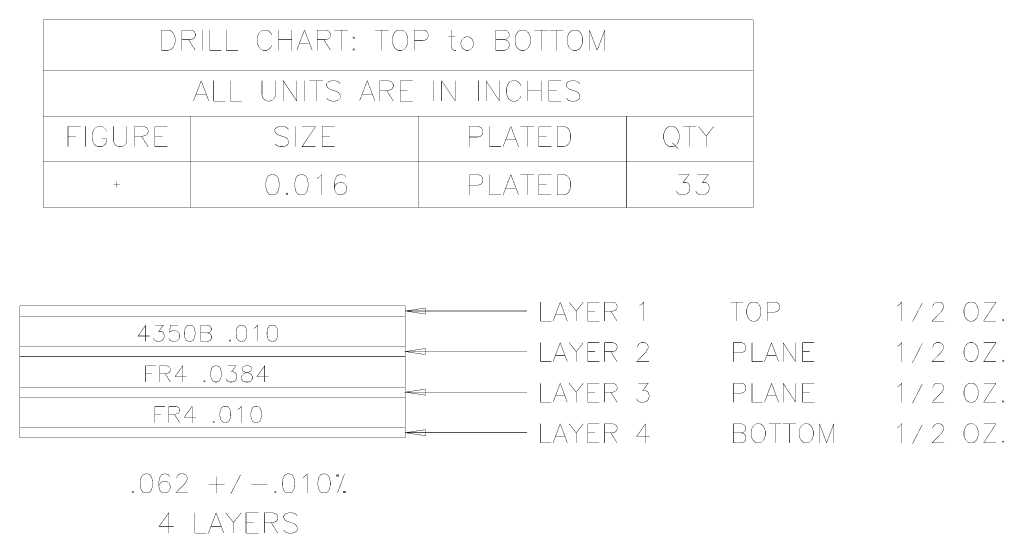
# Model space of a CAD drawing. Header units: millimetres. Extents: x -1.44 to 3.42, y -1.06 to 4.75.
# Tile 2 of 2: x -1.44 to 3.42, y 2.21 to 4.75. Entities that reach past the tile are written whole.
import ezdxf

# ---------------------------------------------------------------- set-up
doc = ezdxf.new("R2010")
doc.units = ezdxf.units.MM
doc.layers.add('FAB_NOTES', color=170, linetype='CONTINUOUS', lineweight=0)

msp = doc.modelspace()

# ---------------------------------------------------------------- linework, layer by layer
at = {"layer": 'FAB_NOTES', "lineweight": 211, "const_width": 0.002}
for points in [[(-1.3202, 3.8197), (2.1798, 3.8197), (2.1798, 4.7447), (-1.3202, 4.7447), (-1.3202, 3.8197)], [(-0.7369, 4.6947), (-0.7035, 4.6947), (-0.6893, 4.69), (-0.6797, 4.6804), (-0.675, 4.6709), (-0.6702, 4.6566), (-0.6702, 4.6328), (-0.675, 4.6185), (-0.6797, 4.609), (-0.6893, 4.5995), (-0.7035, 4.5947), (-0.7369, 4.5947)], [(-0.7369, 4.6947), (-0.7369, 4.5947)], [(-0.6369, 4.6947), (-0.594, 4.6947), (-0.5797, 4.69), (-0.575, 4.6852), (-0.5702, 4.6757), (-0.5702, 4.6662), (-0.575, 4.6566), (-0.5797, 4.6519), (-0.594, 4.6471), (-0.6369, 4.6471)], [(-0.6369, 4.6947), (-0.6369, 4.5947)], [(-0.5369, 4.6947), (-0.5369, 4.5947)], [(-0.4988, 4.6947), (-0.4988, 4.5947)], [(-0.4178, 4.6947), (-0.4178, 4.5947)], [(-0.194, 4.6709), (-0.1988, 4.6804), (-0.2083, 4.69), (-0.2178, 4.6947), (-0.2369, 4.6947), (-0.2464, 4.69), (-0.2559, 4.6804), (-0.2607, 4.6709), (-0.2654, 4.6566), (-0.2654, 4.6328), (-0.2607, 4.6185), (-0.2559, 4.609), (-0.2464, 4.5995), (-0.2369, 4.5947), (-0.2178, 4.5947), (-0.2083, 4.5995), (-0.1988, 4.609), (-0.194, 4.6185)], [(-0.1607, 4.6947), (-0.1607, 4.5947)], [(-0.094, 4.6947), (-0.094, 4.5947)], [(-0.0321, 4.6947), (-0.0702, 4.5947)], [(-0.0321, 4.6947), (0.006, 4.5947)], [(0.0298, 4.6947), (0.0726, 4.6947), (0.0869, 4.69), (0.0917, 4.6852), (0.0965, 4.6757), (0.0965, 4.6662), (0.0917, 4.6566), (0.0869, 4.6519), (0.0726, 4.6471), (0.0298, 4.6471)], [(0.0298, 4.6947), (0.0298, 4.5947)], [(0.1155, 4.6947), (0.1822, 4.6947)], [(0.1488, 4.6947), (0.1488, 4.5947)], [(0.2107, 4.6614), (0.206, 4.6566), (0.2107, 4.6519), (0.2155, 4.6566), (0.2107, 4.6614)], [(0.3155, 4.6947), (0.3822, 4.6947)], [(0.3488, 4.6947), (0.3488, 4.5947)], [(0.4298, 4.6947), (0.4203, 4.69), (0.4107, 4.6804), (0.406, 4.6709), (0.4012, 4.6566), (0.4012, 4.6328), (0.406, 4.6185), (0.4107, 4.609), (0.4203, 4.5995), (0.4298, 4.5947), (0.4488, 4.5947), (0.4584, 4.5995), (0.4679, 4.609), (0.4726, 4.6185), (0.4774, 4.6328), (0.4774, 4.6566), (0.4726, 4.6709), (0.4679, 4.6804), (0.4584, 4.69), (0.4488, 4.6947), (0.4298, 4.6947)], [(0.5107, 4.6947), (0.5536, 4.6947), (0.5679, 4.69), (0.5726, 4.6852), (0.5774, 4.6757), (0.5774, 4.6614), (0.5726, 4.6519), (0.5679, 4.6471), (0.5536, 4.6423), (0.5107, 4.6423)], [(0.5107, 4.6947), (0.5107, 4.5947)], [(0.6774, 4.6614), (0.7107, 4.6614)], [(0.6917, 4.6947), (0.6917, 4.6138), (0.6965, 4.5995), (0.706, 4.5947), (0.7155, 4.5947)], [(0.7631, 4.6614), (0.7536, 4.6566), (0.7441, 4.6471), (0.7393, 4.6328), (0.7393, 4.6233), (0.7441, 4.609), (0.7536, 4.5995), (0.7631, 4.5947), (0.7774, 4.5947), (0.7869, 4.5995), (0.7965, 4.609), (0.8012, 4.6233), (0.8012, 4.6328), (0.7965, 4.6471), (0.7869, 4.6566), (0.7774, 4.6614), (0.7631, 4.6614)], [(0.9107, 4.6947), (0.9536, 4.6947), (0.9679, 4.69), (0.9726, 4.6852), (0.9774, 4.6757), (0.9774, 4.6662), (0.9726, 4.6566), (0.9679, 4.6519), (0.9536, 4.6471)], [(0.9107, 4.6947), (0.9107, 4.5947)], [(1.0346, 4.6947), (1.025, 4.69), (1.0155, 4.6804), (1.0107, 4.6709), (1.006, 4.6566), (1.006, 4.6328), (1.0107, 4.6185), (1.0155, 4.609), (1.025, 4.5995), (1.0346, 4.5947), (1.0536, 4.5947), (1.0631, 4.5995), (1.0726, 4.609), (1.0774, 4.6185), (1.0822, 4.6328), (1.0822, 4.6566), (1.0774, 4.6709), (1.0726, 4.6804), (1.0631, 4.69), (1.0536, 4.6947), (1.0346, 4.6947)], [(1.1012, 4.6947), (1.1679, 4.6947)], [(1.1346, 4.6947), (1.1346, 4.5947)], [(1.1774, 4.6947), (1.2441, 4.6947)], [(1.2107, 4.6947), (1.2107, 4.5947)], [(1.2917, 4.6947), (1.2822, 4.69), (1.2726, 4.6804), (1.2679, 4.6709), (1.2631, 4.6566), (1.2631, 4.6328), (1.2679, 4.6185), (1.2726, 4.609), (1.2822, 4.5995), (1.2917, 4.5947), (1.3107, 4.5947), (1.3203, 4.5995), (1.3298, 4.609), (1.3346, 4.6185), (1.3393, 4.6328), (1.3393, 4.6566), (1.3346, 4.6709), (1.3298, 4.6804), (1.3203, 4.69), (1.3107, 4.6947), (1.2917, 4.6947)], [(1.3726, 4.6947), (1.4107, 4.5947)], [(1.3726, 4.6947), (1.3726, 4.5947)], [(1.4488, 4.6947), (1.4107, 4.5947)], [(1.4488, 4.6947), (1.4488, 4.5947)], [(-0.6035, 4.6471), (-0.5702, 4.5947)], [(-0.1607, 4.6471), (-0.094, 4.6471)], [(-0.0559, 4.6281), (-0.0083, 4.6281)], [(0.0631, 4.6471), (0.0965, 4.5947)], [(0.9107, 4.6471), (0.9536, 4.6471), (0.9679, 4.6423), (0.9726, 4.6376), (0.9774, 4.6281), (0.9774, 4.6138), (0.9726, 4.6043), (0.9679, 4.5995), (0.9536, 4.5947), (0.9107, 4.5947)], [(-0.4988, 4.5947), (-0.4416, 4.5947)], [(-0.4178, 4.5947), (-0.3607, 4.5947)], [(0.2107, 4.6043), (0.206, 4.5995), (0.2107, 4.5947), (0.2155, 4.5995), (0.2107, 4.6043)], [(-1.3202, 4.4947), (2.1798, 4.4947)], [(-0.5416, 4.4447), (-0.5797, 4.3447)], [(-0.5416, 4.4447), (-0.5036, 4.3447)], [(-0.4797, 4.4447), (-0.4797, 4.3447)], [(-0.3988, 4.4447), (-0.3988, 4.3447)], [(-0.2416, 4.4447), (-0.2416, 4.3733), (-0.2369, 4.359), (-0.2274, 4.3495), (-0.2131, 4.3447), (-0.2036, 4.3447), (-0.1893, 4.3495), (-0.1797, 4.359), (-0.175, 4.3733), (-0.175, 4.4447)], [(-0.1369, 4.4447), (-0.0702, 4.3447)], [(-0.1369, 4.4447), (-0.1369, 4.3447)], [(-0.0702, 4.4447), (-0.0702, 4.3447)], [(-0.0321, 4.4447), (-0.0321, 4.3447)], [(-0.0083, 4.4447), (0.0584, 4.4447)], [(0.025, 4.4447), (0.025, 4.3447)], [(0.1441, 4.4304), (0.1345, 4.44), (0.1203, 4.4447), (0.1012, 4.4447), (0.0869, 4.44), (0.0774, 4.4304), (0.0774, 4.4209), (0.0822, 4.4114), (0.0869, 4.4066), (0.0964, 4.4019), (0.125, 4.3923), (0.1345, 4.3876), (0.1393, 4.3828), (0.1441, 4.3733), (0.1441, 4.359), (0.1345, 4.3495), (0.1203, 4.3447), (0.1012, 4.3447), (0.0869, 4.3495), (0.0774, 4.359)], [(0.2774, 4.4447), (0.2393, 4.3447)], [(0.2774, 4.4447), (0.3155, 4.3447)], [(0.3393, 4.4447), (0.3822, 4.4447), (0.3964, 4.44), (0.4012, 4.4352), (0.406, 4.4257), (0.406, 4.4162), (0.4012, 4.4066), (0.3964, 4.4019), (0.3822, 4.3971), (0.3393, 4.3971)], [(0.3393, 4.4447), (0.3393, 4.3447)], [(0.4393, 4.4447), (0.5012, 4.4447)], [(0.4393, 4.4447), (0.4393, 4.3447)], [(0.606, 4.4447), (0.606, 4.3447)], [(0.6441, 4.4447), (0.7107, 4.3447)], [(0.6441, 4.4447), (0.6441, 4.3447)], [(0.7107, 4.4447), (0.7107, 4.3447)], [(0.825, 4.4447), (0.825, 4.3447)], [(0.8631, 4.4447), (0.9298, 4.3447)], [(0.8631, 4.4447), (0.8631, 4.3447)], [(0.9298, 4.4447), (0.9298, 4.3447)], [(1.0345, 4.4209), (1.0298, 4.4304), (1.0203, 4.44), (1.0107, 4.4447), (0.9917, 4.4447), (0.9822, 4.44), (0.9726, 4.4304), (0.9679, 4.4209), (0.9631, 4.4066), (0.9631, 4.3828), (0.9679, 4.3685), (0.9726, 4.359), (0.9822, 4.3495), (0.9917, 4.3447), (1.0107, 4.3447), (1.0203, 4.3495), (1.0298, 4.359), (1.0345, 4.3685)], [(1.0679, 4.4447), (1.0679, 4.3447)], [(1.1345, 4.4447), (1.1345, 4.3447)], [(1.1726, 4.4447), (1.2345, 4.4447)], [(1.1726, 4.4447), (1.1726, 4.3447)], [(1.325, 4.4304), (1.3155, 4.44), (1.3012, 4.4447), (1.2822, 4.4447), (1.2679, 4.44), (1.2584, 4.4304), (1.2584, 4.4209), (1.2631, 4.4114), (1.2679, 4.4066), (1.2774, 4.4019), (1.306, 4.3923), (1.3155, 4.3876), (1.3203, 4.3828), (1.325, 4.3733), (1.325, 4.359), (1.3155, 4.3495), (1.3012, 4.3447), (1.2822, 4.3447), (1.2679, 4.3495), (1.2584, 4.359)], [(-0.5655, 4.3781), (-0.5178, 4.3781)], [(0.2536, 4.3781), (0.3012, 4.3781)], [(0.3726, 4.3971), (0.406, 4.3447)], [(0.4393, 4.3971), (0.4774, 4.3971)], [(1.0679, 4.3971), (1.1345, 4.3971)], [(1.1726, 4.3971), (1.2107, 4.3971)], [(-0.4797, 4.3447), (-0.4226, 4.3447)], [(-0.3988, 4.3447), (-0.3416, 4.3447)], [(0.4393, 4.3447), (0.5012, 4.3447)], [(1.1726, 4.3447), (1.2345, 4.3447)], [(-1.3202, 4.2697), (2.1798, 4.2697)], [(-0.5952, 4.2697), (-0.5952, 3.8197)], [(0.5298, 4.2697), (0.5298, 3.8197)], [(1.5548, 4.2697), (1.5548, 3.8197)], [(-1.1982, 4.2197), (-1.1363, 4.2197)], [(-1.1982, 4.2197), (-1.1982, 4.1197)], [(-1.1125, 4.2197), (-1.1125, 4.1197)], [(-1.0077, 4.1959), (-1.0125, 4.2054), (-1.022, 4.215), (-1.0315, 4.2197), (-1.0506, 4.2197), (-1.0601, 4.215), (-1.0696, 4.2054), (-1.0744, 4.1959), (-1.0791, 4.1816), (-1.0791, 4.1578), (-1.0744, 4.1435), (-1.0696, 4.134), (-1.0601, 4.1245), (-1.0506, 4.1197), (-1.0315, 4.1197), (-1.022, 4.1245), (-1.0125, 4.134), (-1.0077, 4.1435), (-1.0077, 4.1578)], [(-0.9744, 4.2197), (-0.9744, 4.1483), (-0.9696, 4.134), (-0.9601, 4.1245), (-0.9458, 4.1197), (-0.9363, 4.1197), (-0.922, 4.1245), (-0.9125, 4.134), (-0.9077, 4.1483), (-0.9077, 4.2197)], [(-0.8696, 4.2197), (-0.8268, 4.2197), (-0.8125, 4.215), (-0.8077, 4.2102), (-0.8029, 4.2007), (-0.8029, 4.1912), (-0.8077, 4.1816), (-0.8125, 4.1769), (-0.8268, 4.1721), (-0.8696, 4.1721)], [(-0.8696, 4.2197), (-0.8696, 4.1197)], [(-0.7696, 4.2197), (-0.7077, 4.2197)], [(-0.7696, 4.2197), (-0.7696, 4.1197)], [(-0.1113, 4.2054), (-0.1208, 4.215), (-0.1351, 4.2197), (-0.1541, 4.2197), (-0.1684, 4.215), (-0.1779, 4.2054), (-0.1779, 4.1959), (-0.1732, 4.1864), (-0.1684, 4.1816), (-0.1589, 4.1769), (-0.1303, 4.1673), (-0.1208, 4.1626), (-0.116, 4.1578), (-0.1113, 4.1483), (-0.1113, 4.134), (-0.1208, 4.1245), (-0.1351, 4.1197), (-0.1541, 4.1197), (-0.1684, 4.1245), (-0.1779, 4.134)], [(-0.0779, 4.2197), (-0.0779, 4.1197)], [(-0.0446, 4.2197), (0.0221, 4.2197)], [(0.0221, 4.2197), (-0.0446, 4.1197)], [(0.0554, 4.2197), (0.1173, 4.2197)], [(0.0554, 4.2197), (0.0554, 4.1197)], [(0.7804, 4.2197), (0.8232, 4.2197), (0.8375, 4.215), (0.8423, 4.2102), (0.847, 4.2007), (0.847, 4.1864), (0.8423, 4.1769), (0.8375, 4.1721), (0.8232, 4.1673), (0.7804, 4.1673)], [(0.7804, 4.2197), (0.7804, 4.1197)], [(0.8804, 4.2197), (0.8804, 4.1197)], [(0.9851, 4.2197), (0.947, 4.1197)], [(0.9851, 4.2197), (1.0232, 4.1197)], [(1.0328, 4.2197), (1.0994, 4.2197)], [(1.0661, 4.2197), (1.0661, 4.1197)], [(1.1232, 4.2197), (1.1851, 4.2197)], [(1.1232, 4.2197), (1.1232, 4.1197)], [(1.2137, 4.2197), (1.247, 4.2197), (1.2613, 4.215), (1.2709, 4.2054), (1.2756, 4.1959), (1.2804, 4.1816), (1.2804, 4.1578), (1.2756, 4.1435), (1.2709, 4.134), (1.2613, 4.1245), (1.247, 4.1197), (1.2137, 4.1197)], [(1.2137, 4.2197), (1.2137, 4.1197)], [(1.7673, 4.2197), (1.7578, 4.215), (1.7482, 4.2054), (1.7435, 4.1959), (1.7387, 4.1816), (1.7387, 4.1578), (1.7435, 4.1435), (1.7482, 4.134), (1.7578, 4.1245), (1.7673, 4.1197), (1.7863, 4.1197), (1.7959, 4.1245), (1.8054, 4.134), (1.8101, 4.1435), (1.8149, 4.1578), (1.8149, 4.1816), (1.8101, 4.1959), (1.8054, 4.2054), (1.7959, 4.215), (1.7863, 4.2197), (1.7673, 4.2197)], [(1.8339, 4.2197), (1.9006, 4.2197)], [(1.8673, 4.2197), (1.8673, 4.1197)], [(1.9101, 4.2197), (1.9482, 4.1721), (1.9482, 4.1197)], [(1.9863, 4.2197), (1.9482, 4.1721)], [(-1.1982, 4.1721), (-1.1601, 4.1721)], [(-1.0315, 4.1578), (-1.0077, 4.1578)], [(-0.8363, 4.1721), (-0.8029, 4.1197)], [(-0.7696, 4.1721), (-0.7315, 4.1721)], [(0.0554, 4.1721), (0.0935, 4.1721)], [(0.9613, 4.1531), (1.009, 4.1531)], [(1.1232, 4.1721), (1.1613, 4.1721)], [(1.7816, 4.1388), (1.8101, 4.1102)], [(-0.7696, 4.1197), (-0.7077, 4.1197)], [(-0.0446, 4.1197), (0.0221, 4.1197)], [(0.0554, 4.1197), (0.1173, 4.1197)], [(0.8804, 4.1197), (0.9375, 4.1197)], [(1.1232, 4.1197), (1.1851, 4.1197)], [(-1.3202, 4.0447), (2.1798, 4.0447)], [(-0.1946, 3.9822), (-0.2089, 3.9775), (-0.2184, 3.9632), (-0.2232, 3.9394), (-0.2232, 3.9251), (-0.2184, 3.9013), (-0.2089, 3.887), (-0.1946, 3.8822), (-0.1851, 3.8822), (-0.1708, 3.887), (-0.1613, 3.9013), (-0.1565, 3.9251), (-0.1565, 3.9394), (-0.1613, 3.9632), (-0.1708, 3.9775), (-0.1851, 3.9822), (-0.1946, 3.9822)], [(-0.0518, 3.9822), (-0.066, 3.9775), (-0.0756, 3.9632), (-0.0803, 3.9394), (-0.0803, 3.9251), (-0.0756, 3.9013), (-0.066, 3.887), (-0.0518, 3.8822), (-0.0422, 3.8822), (-0.028, 3.887), (-0.0184, 3.9013), (-0.0137, 3.9251), (-0.0137, 3.9394), (-0.0184, 3.9632), (-0.028, 3.9775), (-0.0422, 3.9822), (-0.0518, 3.9822)], [(0.0292, 3.9632), (0.0387, 3.9679), (0.053, 3.9822), (0.053, 3.8822)], [(0.172, 3.9679), (0.1673, 3.9775), (0.153, 3.9822), (0.1435, 3.9822), (0.1292, 3.9775), (0.1197, 3.9632), (0.1149, 3.9394), (0.1149, 3.9156), (0.1197, 3.8965), (0.1292, 3.887), (0.1435, 3.8822), (0.1482, 3.8822), (0.1625, 3.887), (0.172, 3.8965), (0.1768, 3.9108), (0.1768, 3.9156), (0.172, 3.9298), (0.1625, 3.9394), (0.1482, 3.9441), (0.1435, 3.9441), (0.1292, 3.9394), (0.1197, 3.9298), (0.1149, 3.9156)], [(0.7804, 3.9822), (0.8232, 3.9822), (0.8375, 3.9775), (0.8423, 3.9727), (0.847, 3.9632), (0.847, 3.9489), (0.8423, 3.9394), (0.8375, 3.9346), (0.8232, 3.9298), (0.7804, 3.9298)], [(0.7804, 3.9822), (0.7804, 3.8822)], [(0.8804, 3.9822), (0.8804, 3.8822)], [(0.9851, 3.9822), (0.947, 3.8822)], [(0.9851, 3.9822), (1.0232, 3.8822)], [(1.0328, 3.9822), (1.0994, 3.9822)], [(1.0661, 3.9822), (1.0661, 3.8822)], [(1.1232, 3.9822), (1.1851, 3.9822)], [(1.1232, 3.9822), (1.1232, 3.8822)], [(1.2137, 3.9822), (1.247, 3.9822), (1.2613, 3.9775), (1.2709, 3.9679), (1.2756, 3.9584), (1.2804, 3.9441), (1.2804, 3.9203), (1.2756, 3.906), (1.2709, 3.8965), (1.2613, 3.887), (1.247, 3.8822), (1.2137, 3.8822)], [(1.2137, 3.9822), (1.2137, 3.8822)], [(1.8109, 3.9822), (1.8633, 3.9822), (1.8348, 3.9441), (1.849, 3.9441), (1.8586, 3.9394), (1.8633, 3.9346), (1.8681, 3.9203), (1.8681, 3.9108), (1.8633, 3.8965), (1.8538, 3.887), (1.8395, 3.8822), (1.8252, 3.8822), (1.8109, 3.887), (1.8062, 3.8918), (1.8014, 3.9013)], [(1.9062, 3.9822), (1.9586, 3.9822), (1.93, 3.9441), (1.9443, 3.9441), (1.9538, 3.9394), (1.9586, 3.9346), (1.9633, 3.9203), (1.9633, 3.9108), (1.9586, 3.8965), (1.949, 3.887), (1.9348, 3.8822), (1.9205, 3.8822), (1.9062, 3.887), (1.9014, 3.8918), (1.8967, 3.9013)], [(-0.9727, 3.9322), (-0.9427, 3.9322)], [(-0.9577, 3.9472), (-0.9577, 3.9172)], [(1.1232, 3.9346), (1.1613, 3.9346)], [(-0.1184, 3.8918), (-0.1232, 3.887), (-0.1184, 3.8822), (-0.1137, 3.887), (-0.1184, 3.8918)], [(0.9613, 3.9156), (1.009, 3.9156)], [(0.8804, 3.8822), (0.9375, 3.8822)], [(1.1232, 3.8822), (1.1851, 3.8822)], [(1.1323, 3.3537), (1.1323, 3.2597)], [(1.2287, 3.3537), (1.1936, 3.2597)], [(1.2287, 3.3537), (1.2637, 3.2597)], [(1.2725, 3.3537), (1.3075, 3.309), (1.3075, 3.2597)], [(1.3426, 3.3537), (1.3075, 3.309)], [(1.3645, 3.3537), (1.4214, 3.3537)], [(1.3645, 3.3537), (1.3645, 3.2597)], [(1.4477, 3.3537), (1.4872, 3.3537), (1.5003, 3.3493), (1.5047, 3.3448), (1.5091, 3.3358), (1.5091, 3.3269), (1.5047, 3.3179), (1.5003, 3.3134), (1.4872, 3.309), (1.4477, 3.309)], [(1.4477, 3.3537), (1.4477, 3.2597)], [(1.6186, 3.3358), (1.6274, 3.3403), (1.6405, 3.3537), (1.6405, 3.2597)], [(2.0692, 3.3537), (2.1305, 3.3537)], [(2.0998, 3.3537), (2.0998, 3.2597)], [(2.1743, 3.3537), (2.1655, 3.3493), (2.1568, 3.3403), (2.1524, 3.3313), (2.148, 3.3179), (2.148, 3.2955), (2.1524, 3.2821), (2.1568, 3.2732), (2.1655, 3.2642), (2.1743, 3.2597), (2.1918, 3.2597), (2.2006, 3.2642), (2.2094, 3.2732), (2.2137, 3.2821), (2.2181, 3.2955), (2.2181, 3.3179), (2.2137, 3.3313), (2.2094, 3.3403), (2.2006, 3.3493), (2.1918, 3.3537), (2.1743, 3.3537)], [(2.2488, 3.3537), (2.2882, 3.3537), (2.3014, 3.3493), (2.3057, 3.3448), (2.3101, 3.3358), (2.3101, 3.3224), (2.3057, 3.3134), (2.3014, 3.309), (2.2882, 3.3045), (2.2488, 3.3045)], [(2.2488, 3.3537), (2.2488, 3.2597)], [(2.8911, 3.3358), (2.8998, 3.3403), (2.913, 3.3537), (2.913, 3.2597)], [(3.0137, 3.3493), (2.9655, 3.2553)], [(3.0663, 3.3313), (3.0663, 3.3358), (3.0707, 3.3448), (3.0751, 3.3493), (3.0838, 3.3537), (3.1014, 3.3537), (3.1101, 3.3493), (3.1145, 3.3448), (3.1189, 3.3358), (3.1189, 3.3269), (3.1145, 3.3179), (3.1057, 3.3045), (3.0619, 3.2597), (3.1233, 3.2597)], [(3.2459, 3.3537), (3.2372, 3.3493), (3.2284, 3.3403), (3.224, 3.3313), (3.2196, 3.3179), (3.2196, 3.2955), (3.224, 3.2821), (3.2284, 3.2732), (3.2372, 3.2642), (3.2459, 3.2597), (3.2634, 3.2597), (3.2722, 3.2642), (3.281, 3.2732), (3.2854, 3.2821), (3.2897, 3.2955), (3.2897, 3.3179), (3.2854, 3.3313), (3.281, 3.3403), (3.2722, 3.3493), (3.2634, 3.3537), (3.2459, 3.3537)], [(3.316, 3.3537), (3.3774, 3.3537)], [(3.3774, 3.3537), (3.316, 3.2597)], [(0.4648, 3.2847), (-1.4352, 3.2847), (-1.4352, 3.3347), (0.4648, 3.3347), (0.4648, 3.2847)], [(0.5648, 3.3247), (0.4648, 3.3097), (0.5648, 3.2947), (0.5648, 3.3247)], [(0.4648, 3.3097), (1.0648, 3.3097)], [(1.3645, 3.309), (1.3995, 3.309)], [(1.4784, 3.309), (1.5091, 3.2597)], [(-1.4352, 3.2847), (-1.4352, 3.1347), (0.4648, 3.1347), (0.4648, 3.2847)], [(1.1323, 3.2597), (1.1849, 3.2597)], [(1.2068, 3.2911), (1.2506, 3.2911)], [(1.3645, 3.2597), (1.4214, 3.2597)], [(3.316, 3.2597), (3.3774, 3.2597)], [(3.4124, 3.2687), (3.408, 3.2642), (3.4124, 3.2597), (3.4168, 3.2642), (3.4124, 3.2687)], [(-0.815, 3.2397), (-0.8531, 3.1864), (-0.7959, 3.1864)], [(-0.815, 3.2397), (-0.815, 3.1597)], [(-0.7693, 3.2397), (-0.7274, 3.2397), (-0.7502, 3.2093), (-0.7388, 3.2093), (-0.7312, 3.2054), (-0.7274, 3.2016), (-0.7236, 3.1902), (-0.7236, 3.1826), (-0.7274, 3.1712), (-0.735, 3.1635), (-0.7464, 3.1597), (-0.7578, 3.1597), (-0.7693, 3.1635), (-0.7731, 3.1673), (-0.7769, 3.175)], [(-0.655, 3.2397), (-0.6931, 3.2397), (-0.6969, 3.2054), (-0.6931, 3.2093), (-0.6816, 3.2131), (-0.6702, 3.2131), (-0.6588, 3.2093), (-0.6512, 3.2016), (-0.6474, 3.1902), (-0.6474, 3.1826), (-0.6512, 3.1712), (-0.6588, 3.1635), (-0.6702, 3.1597), (-0.6816, 3.1597), (-0.6931, 3.1635), (-0.6969, 3.1673), (-0.7007, 3.175)], [(-0.6016, 3.2397), (-0.6131, 3.2359), (-0.6207, 3.2245), (-0.6245, 3.2054), (-0.6245, 3.194), (-0.6207, 3.175), (-0.6131, 3.1635), (-0.6016, 3.1597), (-0.594, 3.1597), (-0.5826, 3.1635), (-0.575, 3.175), (-0.5712, 3.194), (-0.5712, 3.2054), (-0.575, 3.2245), (-0.5826, 3.2359), (-0.594, 3.2397), (-0.6016, 3.2397)], [(-0.5445, 3.2397), (-0.5102, 3.2397), (-0.4988, 3.2359), (-0.495, 3.2321), (-0.4912, 3.2245), (-0.4912, 3.2169), (-0.495, 3.2093), (-0.4988, 3.2054), (-0.5102, 3.2016)], [(-0.5445, 3.2397), (-0.5445, 3.1597)], [(-0.3464, 3.2397), (-0.3578, 3.2359), (-0.3655, 3.2245), (-0.3693, 3.2054), (-0.3693, 3.194), (-0.3655, 3.175), (-0.3578, 3.1635), (-0.3464, 3.1597), (-0.3388, 3.1597), (-0.3274, 3.1635), (-0.3197, 3.175), (-0.3159, 3.194), (-0.3159, 3.2054), (-0.3197, 3.2245), (-0.3274, 3.2359), (-0.3388, 3.2397), (-0.3464, 3.2397)], [(-0.2816, 3.2245), (-0.274, 3.2283), (-0.2626, 3.2397), (-0.2626, 3.1597)], [(-0.194, 3.2397), (-0.2055, 3.2359), (-0.2131, 3.2245), (-0.2169, 3.2054), (-0.2169, 3.194), (-0.2131, 3.175), (-0.2055, 3.1635), (-0.194, 3.1597), (-0.1864, 3.1597), (-0.175, 3.1635), (-0.1674, 3.175), (-0.1636, 3.194), (-0.1636, 3.2054), (-0.1674, 3.2245), (-0.175, 3.2359), (-0.1864, 3.2397), (-0.194, 3.2397)], [(-0.5445, 3.2016), (-0.5102, 3.2016), (-0.4988, 3.1978), (-0.495, 3.194), (-0.4912, 3.1864), (-0.4912, 3.175), (-0.495, 3.1673), (-0.4988, 3.1635), (-0.5102, 3.1597), (-0.5445, 3.1597)], [(-0.3997, 3.1673), (-0.4036, 3.1635), (-0.3997, 3.1597), (-0.3959, 3.1635), (-0.3997, 3.1673)], [(2.8911, 3.1358), (2.8998, 3.1403), (2.913, 3.1537), (2.913, 3.0597)], [(0.4648, 3.1347), (0.4648, 3.0847), (-1.4352, 3.0847), (-1.4352, 3.1347)], [(0.5648, 3.1247), (0.4648, 3.1097), (0.5648, 3.0947), (0.5648, 3.1247)], [(0.4648, 3.1097), (1.0648, 3.1097)], [(1.1323, 3.1537), (1.1323, 3.0597)], [(1.2287, 3.1537), (1.1936, 3.0597)], [(1.2287, 3.1537), (1.2637, 3.0597)], [(1.2725, 3.1537), (1.3075, 3.109), (1.3075, 3.0597)], [(1.3426, 3.1537), (1.3075, 3.109)], [(1.3645, 3.1537), (1.4214, 3.1537)], [(1.3645, 3.1537), (1.3645, 3.0597)], [(1.3645, 3.109), (1.3995, 3.109)], [(1.4477, 3.1537), (1.4872, 3.1537), (1.5003, 3.1493), (1.5047, 3.1448), (1.5091, 3.1358), (1.5091, 3.1269), (1.5047, 3.1179), (1.5003, 3.1134), (1.4872, 3.109), (1.4477, 3.109)], [(1.4477, 3.1537), (1.4477, 3.0597)], [(1.4784, 3.109), (1.5091, 3.0597)], [(1.6098, 3.1313), (1.6098, 3.1358), (1.6142, 3.1448), (1.6186, 3.1493), (1.6274, 3.1537), (1.6449, 3.1537), (1.6536, 3.1493), (1.658, 3.1448), (1.6624, 3.1358), (1.6624, 3.1269), (1.658, 3.1179), (1.6493, 3.1045), (1.6054, 3.0597), (1.6668, 3.0597)], [(2.0823, 3.1537), (2.1217, 3.1537), (2.1349, 3.1493), (2.1393, 3.1448), (2.1436, 3.1358), (2.1436, 3.1224), (2.1393, 3.1134), (2.1349, 3.109), (2.1217, 3.1045), (2.0823, 3.1045)], [(2.0823, 3.1537), (2.0823, 3.0597)], [(2.1743, 3.1537), (2.1743, 3.0597)], [(2.2707, 3.1537), (2.2356, 3.0597)], [(2.2707, 3.1537), (2.3057, 3.0597)], [(2.3276, 3.1537), (2.389, 3.0597)], [(2.3276, 3.1537), (2.3276, 3.0597)], [(2.389, 3.1537), (2.389, 3.0597)], [(2.424, 3.1537), (2.481, 3.1537)], [(2.424, 3.1537), (2.424, 3.0597)], [(2.424, 3.109), (2.4591, 3.109)], [(3.0137, 3.1493), (2.9655, 3.0553)], [(3.0663, 3.1313), (3.0663, 3.1358), (3.0707, 3.1448), (3.0751, 3.1493), (3.0838, 3.1537), (3.1014, 3.1537), (3.1101, 3.1493), (3.1145, 3.1448), (3.1189, 3.1358), (3.1189, 3.1269), (3.1145, 3.1179), (3.1057, 3.1045), (3.0619, 3.0597), (3.1233, 3.0597)], [(3.2459, 3.1537), (3.2372, 3.1493), (3.2284, 3.1403), (3.224, 3.1313), (3.2196, 3.1179), (3.2196, 3.0955), (3.224, 3.0821), (3.2284, 3.0732), (3.2372, 3.0642), (3.2459, 3.0597), (3.2634, 3.0597), (3.2722, 3.0642), (3.281, 3.0732), (3.2854, 3.0821), (3.2897, 3.0955), (3.2897, 3.1179), (3.2854, 3.1313), (3.281, 3.1403), (3.2722, 3.1493), (3.2634, 3.1537), (3.2459, 3.1537)], [(3.316, 3.1537), (3.3774, 3.1537)], [(3.3774, 3.1537), (3.316, 3.0597)], [(-1.4352, 3.0847), (-1.4352, 2.9347), (0.4648, 2.9347), (0.4648, 3.0847)], [(1.1323, 3.0597), (1.1849, 3.0597)], [(1.2068, 3.0911), (1.2506, 3.0911)], [(1.3645, 3.0597), (1.4214, 3.0597)], [(2.1743, 3.0597), (2.2269, 3.0597)], [(2.2488, 3.0911), (2.2926, 3.0911)], [(2.424, 3.0597), (2.481, 3.0597)], [(3.316, 3.0597), (3.3774, 3.0597)], [(3.4124, 3.0687), (3.408, 3.0642), (3.4124, 3.0597), (3.4168, 3.0642), (3.4124, 3.0687)], [(-0.815, 3.0397), (-0.7655, 3.0397)], [(-0.815, 3.0397), (-0.815, 2.9597)], [(-0.7464, 3.0397), (-0.7121, 3.0397), (-0.7007, 3.0359), (-0.6969, 3.0321), (-0.6931, 3.0245), (-0.6931, 3.0169), (-0.6969, 3.0093), (-0.7007, 3.0054), (-0.7121, 3.0016), (-0.7464, 3.0016)], [(-0.7464, 3.0397), (-0.7464, 2.9597)], [(-0.6321, 3.0397), (-0.6702, 2.9864), (-0.6131, 2.9864)], [(-0.6321, 3.0397), (-0.6321, 2.9597)], [(-0.4721, 3.0397), (-0.4835, 3.0359), (-0.4912, 3.0245), (-0.495, 3.0054), (-0.495, 2.994), (-0.4912, 2.975), (-0.4835, 2.9635), (-0.4721, 2.9597), (-0.4645, 2.9597), (-0.4531, 2.9635), (-0.4455, 2.975), (-0.4416, 2.994), (-0.4416, 3.0054), (-0.4455, 3.0245), (-0.4531, 3.0359), (-0.4645, 3.0397), (-0.4721, 3.0397)], [(-0.4112, 3.0397), (-0.3693, 3.0397), (-0.3921, 3.0093), (-0.3807, 3.0093), (-0.3731, 3.0054), (-0.3693, 3.0016), (-0.3655, 2.9902), (-0.3655, 2.9826), (-0.3693, 2.9712), (-0.3769, 2.9635), (-0.3883, 2.9597), (-0.3997, 2.9597), (-0.4112, 2.9635), (-0.415, 2.9673), (-0.4188, 2.975)], [(-0.3235, 3.0397), (-0.335, 3.0359), (-0.3388, 3.0283), (-0.3388, 3.0207), (-0.335, 3.0131), (-0.3274, 3.0093), (-0.3121, 3.0054), (-0.3007, 3.0016), (-0.2931, 2.994), (-0.2893, 2.9864), (-0.2893, 2.975), (-0.2931, 2.9673), (-0.2969, 2.9635), (-0.3083, 2.9597), (-0.3235, 2.9597), (-0.335, 2.9635), (-0.3388, 2.9673), (-0.3426, 2.975), (-0.3426, 2.9864), (-0.3388, 2.994), (-0.3312, 3.0016), (-0.3197, 3.0054), (-0.3045, 3.0093), (-0.2969, 3.0131), (-0.2931, 3.0207), (-0.2931, 3.0283), (-0.2969, 3.0359), (-0.3083, 3.0397), (-0.3235, 3.0397)], [(-0.2283, 3.0397), (-0.2664, 2.9864), (-0.2093, 2.9864)], [(-0.2283, 3.0397), (-0.2283, 2.9597)], [(-0.815, 3.0016), (-0.7845, 3.0016)], [(-0.7197, 3.0016), (-0.6931, 2.9597)], [(-0.5255, 2.9673), (-0.5293, 2.9635), (-0.5255, 2.9597), (-0.5216, 2.9635), (-0.5255, 2.9673)], [(-1.4352, 2.8847), (-1.4352, 2.7347), (0.4648, 2.7347), (0.4648, 2.8847), (-1.4352, 2.8847), (-1.4352, 2.9347), (0.4648, 2.9347), (0.4648, 2.8847)], [(0.5648, 2.9247), (0.4648, 2.9097), (0.5648, 2.8947), (0.5648, 2.9247)], [(1.1323, 2.9537), (1.1323, 2.8597)], [(1.2287, 2.9537), (1.1936, 2.8597)], [(1.2287, 2.9537), (1.2637, 2.8597)], [(1.2725, 2.9537), (1.3075, 2.909), (1.3075, 2.8597)], [(1.3426, 2.9537), (1.3075, 2.909)], [(1.3645, 2.9537), (1.4214, 2.9537)], [(1.3645, 2.9537), (1.3645, 2.8597)], [(1.4477, 2.9537), (1.4872, 2.9537), (1.5003, 2.9493), (1.5047, 2.9448), (1.5091, 2.9358), (1.5091, 2.9269), (1.5047, 2.9179), (1.5003, 2.9134), (1.4872, 2.909), (1.4477, 2.909)], [(1.4477, 2.9537), (1.4477, 2.8597)], [(1.6142, 2.9537), (1.6624, 2.9537), (1.6361, 2.9179), (1.6493, 2.9179), (1.658, 2.9134), (1.6624, 2.909), (1.6668, 2.8955), (1.6668, 2.8866), (1.6624, 2.8732), (1.6536, 2.8642), (1.6405, 2.8597), (1.6274, 2.8597), (1.6142, 2.8642), (1.6098, 2.8687), (1.6054, 2.8776)], [(2.0823, 2.9537), (2.1217, 2.9537), (2.1349, 2.9493), (2.1393, 2.9448), (2.1436, 2.9358), (2.1436, 2.9224), (2.1393, 2.9134), (2.1349, 2.909), (2.1217, 2.9045), (2.0823, 2.9045)], [(2.0823, 2.9537), (2.0823, 2.8597)], [(2.1743, 2.9537), (2.1743, 2.8597)], [(2.2707, 2.9537), (2.2356, 2.8597)], [(2.2707, 2.9537), (2.3057, 2.8597)], [(2.3276, 2.9537), (2.389, 2.8597)], [(2.3276, 2.9537), (2.3276, 2.8597)], [(2.389, 2.9537), (2.389, 2.8597)], [(2.424, 2.9537), (2.481, 2.9537)], [(2.424, 2.9537), (2.424, 2.8597)], [(2.8911, 2.9358), (2.8998, 2.9403), (2.913, 2.9537), (2.913, 2.8597)], [(3.0137, 2.9493), (2.9655, 2.8553)], [(3.0663, 2.9313), (3.0663, 2.9358), (3.0707, 2.9448), (3.0751, 2.9493), (3.0838, 2.9537), (3.1014, 2.9537), (3.1101, 2.9493), (3.1145, 2.9448), (3.1189, 2.9358), (3.1189, 2.9269), (3.1145, 2.9179), (3.1057, 2.9045), (3.0619, 2.8597), (3.1233, 2.8597)], [(3.2459, 2.9537), (3.2372, 2.9493), (3.2284, 2.9403), (3.224, 2.9313), (3.2196, 2.9179), (3.2196, 2.8955), (3.224, 2.8821), (3.2284, 2.8732), (3.2372, 2.8642), (3.2459, 2.8597), (3.2634, 2.8597), (3.2722, 2.8642), (3.281, 2.8732), (3.2854, 2.8821), (3.2897, 2.8955), (3.2897, 2.9179), (3.2854, 2.9313), (3.281, 2.9403), (3.2722, 2.9493), (3.2634, 2.9537), (3.2459, 2.9537)], [(3.316, 2.9537), (3.3774, 2.9537)], [(3.3774, 2.9537), (3.316, 2.8597)], [(0.4648, 2.9097), (1.0648, 2.9097)], [(1.2068, 2.8911), (1.2506, 2.8911)], [(1.3645, 2.909), (1.3995, 2.909)], [(1.4784, 2.909), (1.5091, 2.8597)], [(2.2488, 2.8911), (2.2926, 2.8911)], [(2.424, 2.909), (2.4591, 2.909)], [(3.4124, 2.8687), (3.408, 2.8642), (3.4124, 2.8597), (3.4168, 2.8642), (3.4124, 2.8687)], [(-0.7693, 2.8397), (-0.7197, 2.8397)], [(-0.7693, 2.8397), (-0.7693, 2.7597)], [(-0.7007, 2.8397), (-0.6664, 2.8397), (-0.655, 2.8359), (-0.6512, 2.8321), (-0.6474, 2.8245), (-0.6474, 2.8169), (-0.6512, 2.8093), (-0.655, 2.8054), (-0.6664, 2.8016), (-0.7007, 2.8016)], [(-0.7007, 2.8397), (-0.7007, 2.7597)], [(-0.5864, 2.8397), (-0.6245, 2.7864), (-0.5674, 2.7864)], [(-0.5864, 2.8397), (-0.5864, 2.7597)], [(-0.4264, 2.8397), (-0.4378, 2.8359), (-0.4455, 2.8245), (-0.4493, 2.8054), (-0.4493, 2.794), (-0.4455, 2.775), (-0.4378, 2.7635), (-0.4264, 2.7597), (-0.4188, 2.7597), (-0.4074, 2.7635), (-0.3997, 2.775), (-0.3959, 2.794), (-0.3959, 2.8054), (-0.3997, 2.8245), (-0.4074, 2.8359), (-0.4188, 2.8397), (-0.4264, 2.8397)], [(-0.3616, 2.8245), (-0.354, 2.8283), (-0.3426, 2.8397), (-0.3426, 2.7597)], [(-0.274, 2.8397), (-0.2855, 2.8359), (-0.2931, 2.8245), (-0.2969, 2.8054), (-0.2969, 2.794), (-0.2931, 2.775), (-0.2855, 2.7635), (-0.274, 2.7597), (-0.2664, 2.7597), (-0.255, 2.7635), (-0.2474, 2.775), (-0.2436, 2.794), (-0.2436, 2.8054), (-0.2474, 2.8245), (-0.255, 2.8359), (-0.2664, 2.8397), (-0.274, 2.8397)], [(1.1323, 2.8597), (1.1849, 2.8597)], [(1.3645, 2.8597), (1.4214, 2.8597)], [(2.1743, 2.8597), (2.2269, 2.8597)], [(2.424, 2.8597), (2.481, 2.8597)], [(3.316, 2.8597), (3.3774, 2.8597)], [(-0.7693, 2.8016), (-0.7388, 2.8016)], [(-0.674, 2.8016), (-0.6474, 2.7597)], [(-0.4797, 2.7673), (-0.4836, 2.7635), (-0.4797, 2.7597), (-0.4759, 2.7635), (-0.4797, 2.7673)], [(0.4648, 2.7347), (0.4648, 2.6847), (-1.4352, 2.6847), (-1.4352, 2.7347)], [(0.5648, 2.7247), (0.4648, 2.7097), (0.5648, 2.6947), (0.5648, 2.7247)], [(1.1323, 2.7537), (1.1323, 2.6597)], [(1.2287, 2.7537), (1.1936, 2.6597)], [(1.2287, 2.7537), (1.2637, 2.6597)], [(1.2725, 2.7537), (1.3075, 2.709), (1.3075, 2.6597)], [(1.3426, 2.7537), (1.3075, 2.709)], [(1.3645, 2.7537), (1.4214, 2.7537)], [(1.3645, 2.7537), (1.3645, 2.6597)], [(1.4477, 2.7537), (1.4872, 2.7537), (1.5003, 2.7493), (1.5047, 2.7448), (1.5091, 2.7358), (1.5091, 2.7269), (1.5047, 2.7179), (1.5003, 2.7134), (1.4872, 2.709), (1.4477, 2.709)], [(1.4477, 2.7537), (1.4477, 2.6597)], [(1.6493, 2.7537), (1.6054, 2.6911), (1.6712, 2.6911)], [(1.6493, 2.7537), (1.6493, 2.6597)], [(2.0823, 2.7537), (2.1217, 2.7537), (2.1349, 2.7493), (2.1393, 2.7448), (2.1436, 2.7358), (2.1436, 2.7269), (2.1393, 2.7179), (2.1349, 2.7134), (2.1217, 2.709)], [(2.0823, 2.7537), (2.0823, 2.6597)], [(2.1962, 2.7537), (2.1875, 2.7493), (2.1787, 2.7403), (2.1743, 2.7313), (2.1699, 2.7179), (2.1699, 2.6955), (2.1743, 2.6821), (2.1787, 2.6732), (2.1875, 2.6642), (2.1962, 2.6597), (2.2137, 2.6597), (2.2225, 2.6642), (2.2313, 2.6732), (2.2356, 2.6821), (2.24, 2.6955), (2.24, 2.7179), (2.2356, 2.7313), (2.2313, 2.7403), (2.2225, 2.7493), (2.2137, 2.7537), (2.1962, 2.7537)], [(2.2575, 2.7537), (2.3189, 2.7537)], [(2.2882, 2.7537), (2.2882, 2.6597)], [(2.3276, 2.7537), (2.389, 2.7537)], [(2.3583, 2.7537), (2.3583, 2.6597)], [(2.4328, 2.7537), (2.424, 2.7493), (2.4153, 2.7403), (2.4109, 2.7313), (2.4065, 2.7179), (2.4065, 2.6955), (2.4109, 2.6821), (2.4153, 2.6732), (2.424, 2.6642), (2.4328, 2.6597), (2.4503, 2.6597), (2.4591, 2.6642), (2.4678, 2.6732), (2.4722, 2.6821), (2.4766, 2.6955), (2.4766, 2.7179), (2.4722, 2.7313), (2.4678, 2.7403), (2.4591, 2.7493), (2.4503, 2.7537), (2.4328, 2.7537)], [(2.5073, 2.7537), (2.5423, 2.6597)], [(2.5073, 2.7537), (2.5073, 2.6597)], [(2.5774, 2.7537), (2.5423, 2.6597)], [(2.5774, 2.7537), (2.5774, 2.6597)], [(2.8911, 2.7358), (2.8998, 2.7403), (2.913, 2.7537), (2.913, 2.6597)], [(3.0137, 2.7493), (2.9655, 2.6553)], [(3.0663, 2.7313), (3.0663, 2.7358), (3.0707, 2.7448), (3.0751, 2.7493), (3.0838, 2.7537), (3.1014, 2.7537), (3.1101, 2.7493), (3.1145, 2.7448), (3.1189, 2.7358), (3.1189, 2.7269), (3.1145, 2.7179), (3.1057, 2.7045), (3.0619, 2.6597), (3.1233, 2.6597)], [(3.2459, 2.7537), (3.2372, 2.7493), (3.2284, 2.7403), (3.224, 2.7313), (3.2196, 2.7179), (3.2196, 2.6955), (3.224, 2.6821), (3.2284, 2.6732), (3.2372, 2.6642), (3.2459, 2.6597), (3.2634, 2.6597), (3.2722, 2.6642), (3.281, 2.6732), (3.2854, 2.6821), (3.2897, 2.6955), (3.2897, 2.7179), (3.2854, 2.7313), (3.281, 2.7403), (3.2722, 2.7493), (3.2634, 2.7537), (3.2459, 2.7537)], [(3.316, 2.7537), (3.3774, 2.7537)], [(3.3774, 2.7537), (3.316, 2.6597)], [(0.4648, 2.7097), (1.0648, 2.7097)], [(1.2068, 2.6911), (1.2506, 2.6911)], [(1.3645, 2.709), (1.3995, 2.709)], [(1.4784, 2.709), (1.5091, 2.6597)], [(2.0823, 2.709), (2.1217, 2.709), (2.1349, 2.7045), (2.1393, 2.7), (2.1436, 2.6911), (2.1436, 2.6776), (2.1393, 2.6687), (2.1349, 2.6642), (2.1217, 2.6597), (2.0823, 2.6597)], [(1.1323, 2.6597), (1.1849, 2.6597)], [(1.3645, 2.6597), (1.4214, 2.6597)], [(3.316, 2.6597), (3.3774, 2.6597)], [(3.4124, 2.6687), (3.408, 2.6642), (3.4124, 2.6597), (3.4168, 2.6642), (3.4124, 2.6687)], [(-0.816, 2.5067), (-0.8291, 2.5023), (-0.8379, 2.4888), (-0.8423, 2.4664), (-0.8423, 2.453), (-0.8379, 2.4306), (-0.8291, 2.4172), (-0.816, 2.4127), (-0.8072, 2.4127), (-0.7941, 2.4172), (-0.7853, 2.4306), (-0.7809, 2.453), (-0.7809, 2.4664), (-0.7853, 2.4888), (-0.7941, 2.5023), (-0.8072, 2.5067), (-0.816, 2.5067)], [(-0.6977, 2.4933), (-0.7021, 2.5023), (-0.7152, 2.5067), (-0.724, 2.5067), (-0.7371, 2.5023), (-0.7459, 2.4888), (-0.7503, 2.4664), (-0.7503, 2.4441), (-0.7459, 2.4262), (-0.7371, 2.4172), (-0.724, 2.4127), (-0.7196, 2.4127), (-0.7065, 2.4172), (-0.6977, 2.4262), (-0.6933, 2.4396), (-0.6933, 2.4441), (-0.6977, 2.4575), (-0.7065, 2.4664), (-0.7196, 2.4709), (-0.724, 2.4709), (-0.7371, 2.4664), (-0.7459, 2.4575), (-0.7503, 2.4441)], [(-0.6626, 2.4843), (-0.6626, 2.4888), (-0.6583, 2.4978), (-0.6539, 2.5023), (-0.6451, 2.5067), (-0.6276, 2.5067), (-0.6188, 2.5023), (-0.6145, 2.4978), (-0.6101, 2.4888), (-0.6101, 2.4799), (-0.6145, 2.4709), (-0.6232, 2.4575), (-0.667, 2.4127), (-0.6057, 2.4127)], [(-0.4655, 2.4933), (-0.4655, 2.4127)], [(-0.3472, 2.5023), (-0.3954, 2.4083)], [(-0.115, 2.5067), (-0.1282, 2.5023), (-0.1369, 2.4888), (-0.1413, 2.4664), (-0.1413, 2.453), (-0.1369, 2.4306), (-0.1282, 2.4172), (-0.115, 2.4127), (-0.1063, 2.4127), (-0.0931, 2.4172), (-0.0844, 2.4306), (-0.08, 2.453), (-0.08, 2.4664), (-0.0844, 2.4888), (-0.0931, 2.5023), (-0.1063, 2.5067), (-0.115, 2.5067)], [(-0.0406, 2.4888), (-0.0318, 2.4933), (-0.0186, 2.5067), (-0.0186, 2.4127)], [(0.0602, 2.5067), (0.0471, 2.5023), (0.0383, 2.4888), (0.0339, 2.4664), (0.0339, 2.453), (0.0383, 2.4306), (0.0471, 2.4172), (0.0602, 2.4127), (0.069, 2.4127), (0.0821, 2.4172), (0.0909, 2.4306), (0.0953, 2.453), (0.0953, 2.4664), (0.0909, 2.4888), (0.0821, 2.5023), (0.069, 2.5067), (0.0602, 2.5067)], [(0.1259, 2.5023), (0.1347, 2.5023)], [(0.1259, 2.4933), (0.1259, 2.5023)], [(0.1259, 2.5023), (0.1347, 2.5023)], [(0.1259, 2.4978), (0.1347, 2.4978)], [(0.1347, 2.4933), (0.1259, 2.4933)], [(0.1259, 2.4933), (0.1347, 2.4933)], [(0.1654, 2.5067), (0.1303, 2.4127)], [(0.1347, 2.5023), (0.1347, 2.4933)], [(-0.5049, 2.453), (-0.4261, 2.453)], [(-0.2946, 2.453), (-0.2158, 2.453)], [(-0.8773, 2.4217), (-0.8817, 2.4172), (-0.8773, 2.4127), (-0.8729, 2.4172), (-0.8773, 2.4217)], [(-0.1764, 2.4217), (-0.1807, 2.4172), (-0.1764, 2.4127), (-0.172, 2.4172), (-0.1764, 2.4217)], [(0.161, 2.4217), (0.1697, 2.4217)], [(0.161, 2.4127), (0.161, 2.4217)], [(0.161, 2.4217), (0.1697, 2.4217)], [(0.161, 2.4172), (0.1697, 2.4172)], [(0.1697, 2.4127), (0.161, 2.4127)], [(0.161, 2.4127), (0.1697, 2.4127)], [(0.1697, 2.4217), (0.1697, 2.4127)], [(-0.7013, 2.3147), (-0.7489, 2.2481), (-0.6775, 2.2481)], [(-0.7013, 2.3147), (-0.7013, 2.2147)], [(-0.5727, 2.3147), (-0.5727, 2.2147)], [(-0.468, 2.3147), (-0.5061, 2.2147)], [(-0.468, 2.3147), (-0.4299, 2.2147)], [(-0.4204, 2.3147), (-0.3823, 2.2671), (-0.3823, 2.2147)], [(-0.3442, 2.3147), (-0.3823, 2.2671)], [(-0.3204, 2.3147), (-0.2585, 2.3147)], [(-0.3204, 2.3147), (-0.3204, 2.2147)], [(-0.2299, 2.3147), (-0.187, 2.3147), (-0.1727, 2.31), (-0.168, 2.3052), (-0.1632, 2.2957), (-0.1632, 2.2862), (-0.168, 2.2766), (-0.1727, 2.2719), (-0.187, 2.2671), (-0.2299, 2.2671)], [(-0.2299, 2.3147), (-0.2299, 2.2147)], [(-0.068, 2.3004), (-0.0775, 2.31), (-0.0918, 2.3147), (-0.1108, 2.3147), (-0.1251, 2.31), (-0.1346, 2.3004), (-0.1346, 2.2909), (-0.1299, 2.2814), (-0.1251, 2.2766), (-0.1156, 2.2719), (-0.087, 2.2623), (-0.0775, 2.2576), (-0.0727, 2.2528), (-0.068, 2.2433), (-0.068, 2.229), (-0.0775, 2.2195), (-0.0918, 2.2147), (-0.1108, 2.2147), (-0.1251, 2.2195), (-0.1346, 2.229)], [(-0.4918, 2.2481), (-0.4442, 2.2481)], [(-0.3204, 2.2671), (-0.2823, 2.2671)], [(-0.1965, 2.2671), (-0.1632, 2.2147)], [(-0.5727, 2.2147), (-0.5156, 2.2147)], [(-0.3204, 2.2147), (-0.2585, 2.2147)]]:
    msp.add_lwpolyline(points, dxfattribs=at)

doc.saveas('drawing.dxf')
